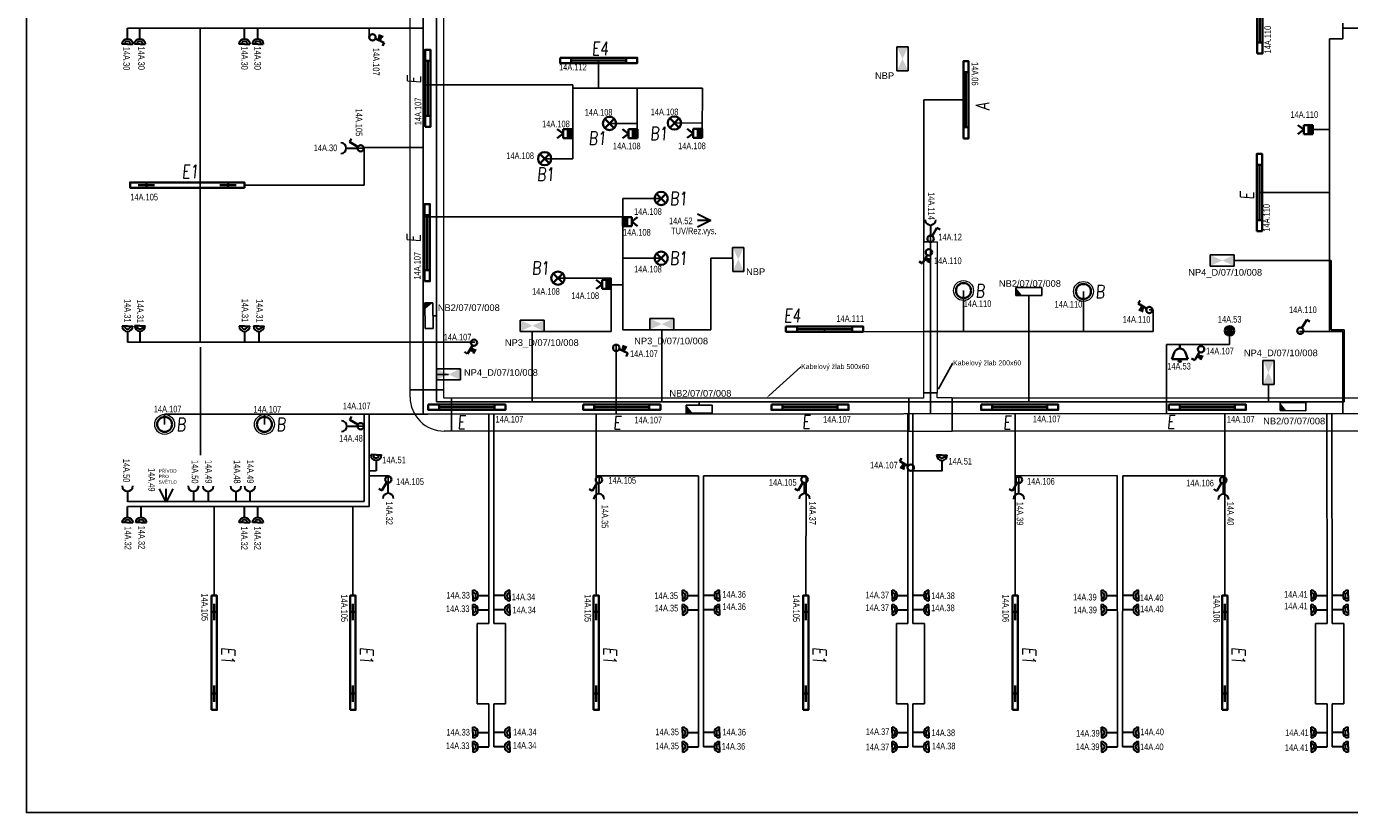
# Model space of a CAD drawing. Header units: millimetres. Extents: x 373037 to 693665, y 214892 to 273272.
# Tile 37 of 56: x 561037 to 580927, y 249592 to 261419. Entities that reach past the tile are written whole.
import ezdxf
from ezdxf import colors
from ezdxf.entities.mleader import LeaderData, LeaderLine
from ezdxf.enums import TextEntityAlignment as Align
from ezdxf.math import Vec2, Vec3

# ---------------------------------------------------------------- set-up
doc = ezdxf.new("R2010")
doc.units = ezdxf.units.MM
doc.header["$LTSCALE"] = 100
doc.layers.get('0').update_dxf_attribs({"linetype": 'CONTINUOUS'})
for name, color, linetype, lineweight in [('2DE_OBL', 91, 'CONTINUOUS', 35), ('2DE_OBL_L1', 91, 'CONTINUOUS', 35), ('CP_DETAL', 33, 'CONTINUOUS', 18), ('E_KABELOVY ŽLAB', 36, 'CONTINUOUS', 25), ('E_NOUZOVÉ+PP OSVĚTLENÍ', 60, 'CONTINUOUS', 25), ('E_SVĚTLA POPIS', 130, 'CONTINUOUS', 30), ('E_VEDENÍ SILNOPROUD', 50, 'CONTINUOUS', 25), ('E_VEDENÍ_CBS', 214, 'CONTINUOUS', 25), ('E_VYPINACE', 170, 'CONTINUOUS', 35), ('E_ZÁSUVKY POPIS', 111, 'CONTINUOUS', 30), ('E_ZÁSUVKY-DVOJITE', 7, 'CONTINUOUS', 30), ('E_ZÁSUVKY.OST.+VYVODY', 11, 'CONTINUOUS', 30), ('E_ŽLABY', 40, 'CONTINUOUS', 15), ('U1 LIGHTING', 10, 'CONTINUOUS', 35)]:
    doc.layers.add(name, color=color, linetype=linetype, lineweight=lineweight)
for name, color, linetype in [('BEZPECNOSTNE SVETLA', 80, 'CONTINUOUS'), ('E_RÁM', 253, 'CONTINUOUS'), ('GC3_MEP_E_LV_SECURITY LIGHT', 80, 'CONTINUOUS'), ('PIKTOGRAMY', 210, 'CONTINUOUS'), ('PRIPOJKA 230V', 1, 'CONTINUOUS'), ('ŽLAB', 7, 'CONTINUOUS')]:
    doc.layers.add(name, color=color, linetype=linetype)
doc.styles.add('ARIAL', font='arial.ttf')
doc.styles.add('CP_ATTR', font='ROMANS.SHX')
doc.styles.add('CS-ROMANS', font='romans.shx', dxfattribs={"width": 0.75, "oblique": 5})
doc.styles.get("Standard").update_dxf_attribs({"font": 'arial.ttf'})
doc.styles.add('V+P_01_B3_E_FP_001$0$BLOCK', font='romans.shx', dxfattribs={"width": 0.8})

# ---------------------------------------------------------------- blocks, each defined once
blk = doc.blocks.new('zasuvka_jednoducha')
at = {"color": 1, "lineweight": 30}
blk.add_line((19281, 12983), (19281, 13143), dxfattribs=at)
blk.add_arc((19281, 12903), 80, 0, 180, dxfattribs=at)
blk = doc.blocks.new('A$C3423193F')
at = {"color": 1, "linetype": 'ByBlock'}
for p, q in [((80, 240), (0, 240)), ((80, 240), (160, 240)), ((80, 160), (80, 0))]:
    blk.add_line(p, q, dxfattribs=at)
for radius in [80, 45.2]:
    blk.add_arc((80, 240), radius, 180, 0, dxfattribs=at)
blk = doc.blocks.new('*U28', base_point=(57391, -22719))
at = {"lineweight": 30, "ltscale": 0.1}
for p, q in [((57291, -22519), (57391, -22719)), ((57391, -22719), (57391, -22519)), ((57391, -22719), (57491, -22519))]:
    blk.add_line(p, q, dxfattribs=at)
blk = doc.blocks.new('pripojka 230V')
at = {"layer": 'PRIPOJKA 230V', "color": 1, "xscale": -1}
blk.add_blockref('*U28', (0, -2, -40), dxfattribs=at)
blk = doc.blocks.new('*U30')
at = {"color": 0, "linetype": 'ByBlock'}
for p, q in [((24, 249.57), (96, 374.28)), ((96, 374.28), (143.56, 346.82))]:
    blk.add_line(p, q, dxfattribs=at)
blk.add_circle((0, 208), 48, dxfattribs=at)
blk = doc.blocks.new('prepinas-svetel-jednoduchy')
at = {"layer": 'E_VYPINACE', "rotation": 89.99999999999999}
blk.add_blockref('*U30', (208, 2), dxfattribs=at)
blk = doc.blocks.new('E')
at = {"layer": 'U1 LIGHTING', "style": 'CS-ROMANS', "oblique": 5, "width": 0.75}
blk.add_text('E', height=200, dxfattribs=at).set_placement((229480, 21709))
blk = doc.blocks.new('*U24')
at = {"color": 0, "linetype": 'ByBlock'}
for p, q in [((24, 249.57), (96, 374.28)), ((96, 374.28), (143.56, 346.82))]:
    blk.add_line(p, q, dxfattribs=at)
blk.add_circle((0, 208), 48, dxfattribs=at)
blk = doc.blocks.new('tlacitko_prepinac_svetla')
at = {"layer": 'E_VYPINACE'}
for points in [[(16875, 8774), (16940, 8744)], [(16888, 8798), (16951, 8769)], [(16930, 8722), (16960, 8787)]]:
    blk.add_lwpolyline(points, dxfattribs=at)
at = {"layer": 'E_VYPINACE', "rotation": 180}
blk.add_blockref('*U24', (16937, 9090), dxfattribs=at)
blk = doc.blocks.new('*U32', base_point=(28429, 5840))
at = {"linetype": 'ByBlock'}
blk.add_hatch(color=0, dxfattribs=at).paths.add_polyline_path([(28362, 5840), (28497, 5840), (28497, 5772), (28362, 5772)])
at = {"color": 0, "linetype": 'ByBlock'}
for p, q in [((28429, 5907), (28362, 5997)), ((28429, 5907), (28497, 5997)), ((28362, 5907), (28497, 5907)), ((28362, 5772), (28362, 5907)), ((28362, 5840), (28497, 5840)), ((28497, 5772), (28362, 5772)), ((28497, 5907), (28497, 5772))]:
    blk.add_line(p, q, dxfattribs=at)
blk = doc.blocks.new('pohybove-cidlo-svetla')
at = {"layer": 'E_VYPINACE', "rotation": 180}
blk.add_blockref('*U32', (-1, 30), dxfattribs=at)
blk = doc.blocks.new('*U70')
for p, q in [((0, -250), (0, 250)), ((0, 250), (110, 250)), ((120, 260), (120, 370)), ((120, 370), (620, 370)), ((620, 370), (620, 260)), ((110, -250), (0, -250))]:
    blk.add_line(p, q)
for radius in [510, 10]:
    blk.add_arc((110, 260), radius, 270, 0)
at = {"style": 'CP_ATTR', "flags": 9}
for tag in ['NAME', 'PRODUCER', 'PRODUCT-TYPE', 'ARTICLE', 'FLOW', 'NUMBER', 'SYSTEM', 'FORM', 'SIZE', 'OTHER']:
    blk.add_attdef(tag, (0, 0), '', height=0.0001, dxfattribs=at)
blk = doc.blocks.new('*U71')
for p, q in [((0, -250), (0, 250)), ((0, 250), (10960, 250)), ((10960, 250), (10960, -250)), ((10960, -250), (0, -250))]:
    blk.add_line(p, q)
at = {"style": 'CP_ATTR', "flags": 9}
for tag in ['NAME', 'PRODUCER', 'PRODUCT-TYPE', 'ARTICLE', 'FLOW', 'NUMBER', 'SYSTEM', 'FORM', 'SIZE', 'OTHER']:
    blk.add_attdef(tag, (0, 0), '', height=0.0001, dxfattribs=at)
blk = doc.blocks.new('*U72')
for p, q in [((0, -250), (0, 250)), ((0, 250), (0, 250)), ((0, 250), (225, 250)), ((225, 325), (225, 325)), ((225, 325), (425, 325)), ((225, 250), (225, 325)), ((425, 325), (425, 325)), ((425, 250), (425, 325)), ((650, 250), (425, 250)), ((650, 250), (650, 250)), ((650, 250), (650, -250)), ((0, -250), (0, -250)), ((0, -250), (650, -250)), ((650, -250), (650, -250))]:
    blk.add_line(p, q)
at = {"style": 'CP_ATTR', "flags": 9}
for tag in ['NAME', 'PRODUCER', 'PRODUCT-TYPE', 'ARTICLE', 'FLOW', 'NUMBER', 'SYSTEM', 'FORM', 'SIZE', 'OTHER']:
    blk.add_attdef(tag, (0, 0), '', height=0.0001, dxfattribs=at)
blk = doc.blocks.new('*U73')
for p, q in [((0, -100), (0, 100)), ((0, 100), (2275, 100)), ((2275, 100), (2275, -100)), ((2275, -100), (0, -100))]:
    blk.add_line(p, q)
at = {"style": 'CP_ATTR', "flags": 9}
for tag in ['NAME', 'PRODUCER', 'PRODUCT-TYPE', 'ARTICLE', 'FLOW', 'NUMBER', 'SYSTEM', 'FORM', 'SIZE', 'OTHER']:
    blk.add_attdef(tag, (0, 0), '', height=0.0001, dxfattribs=at)
blk = doc.blocks.new('2DELLI009_CZ')
for p, q in [((-0.5, 0.1), (-0.5, -0.1)), ((-0.5, 0), (0.5, 0)), ((0.5, 0.1), (0.5, -0.1))]:
    blk.add_line(p, q)
blk.add_lwpolyline([(-0.7, 0.2), (0.7, 0.2), (0.7, -0.2), (-0.7, -0.2)], close=True)
at = {"linetype": 'ByBlock', "style": 'CP_ATTR', "flags": 9}
for tag, p in [('NAME', (-0.092, -0.018)), ('GROUP', (-0.092, -0.018)), ('NUMBER', (-0.092, -0.018)), ('PRODUCER', (-0.092, -0.018)), ('ARTICLE', (-0.092, -0.018)), ('CHARACTER', (-0.092, -0.018)), ('VOLTAGE', (-0.092, -0.019)), ('WEIGHT', (-0.092, -0.018)), ('OTHER', (-0.092, -0.018)), ('PRODUCT-TYPE', (-0.092, -0.019)), ('ORDER-NO', (-0.092, -0.019)), ('POWER', (-0.092, -0.019))]:
    blk.add_attdef(tag, text='', height=0.00005, dxfattribs=at).set_placement(p, align=Align.MIDDLE_LEFT)
blk = doc.blocks.new('*U38')
at = {"layer": 'GC3_MEP_E_LV_SECURITY LIGHT', "linetype": 'ByBlock'}
for p, q in [((-121, 195), (-119, -195)), ((-1, 195), (-121, 195)), ((1, -195), (-1, 195)), ((-119, -195), (1, -195))]:
    blk.add_line(p, q, dxfattribs=at)
at = {"layer": 'GC3_MEP_E_LV_SECURITY LIGHT'}
blk.add_solid([(-1, 195), (-121, 195), (-120, 98)], dxfattribs=at)
at = {"layer": 'BEZPECNOSTNE SVETLA', "style": 'ARIAL'}
blk.add_attdef('BEZ.SV', (52, -54), '', height=100, dxfattribs=at)
blk = doc.blocks.new('*U37')
at = {"layer": 'GC3_MEP_E_LV_SECURITY LIGHT', "linetype": 'ByBlock'}
for p, q in [((135, 59), (-255, 61)), ((-255, 61), (-255, -59)), ((135, -61), (135, 59)), ((-255, -59), (135, -61))]:
    blk.add_line(p, q, dxfattribs=at)
at = {"layer": 'GC3_MEP_E_LV_SECURITY LIGHT'}
blk.add_solid([(-255, 61), (-255, -59), (-158, -60)], dxfattribs=at)
at = {"layer": 'BEZPECNOSTNE SVETLA', "style": 'ARIAL'}
blk.add_attdef('BEZ.SV', (52, -54), '', height=100, dxfattribs=at)
blk = doc.blocks.new('V+P_01_B3_E_FP_001$0$E-LI-35')
at = {"layer": 'E_NOUZOVÉ+PP OSVĚTLENÍ', "linetype": 'ByBlock'}
for p, q in [((-10.9, -1.9), (10.9, -1.9)), ((-10.9, -12.1), (-10.9, -1.9)), ((10.9, -1.9), (10.9, -12.1)), ((-10.9, -12.1), (10.9, -12.1))]:
    blk.add_line(p, q, dxfattribs=at)
at = {"layer": 'E_NOUZOVÉ+PP OSVĚTLENÍ'}
blk.add_solid([(-10.9, -12.1), (-10.9, -1.9), (10.9, -1.9), (10.9, -12.1)], dxfattribs=at)
at = {"layer": 'E_NOUZOVÉ+PP OSVĚTLENÍ', "style": 'V+P_01_B3_E_FP_001$0$BLOCK', "width": 0.8, "flags": 8}
for tag, p in [('DIVERS.1', (-17.9, -2.1)), ('DIVERS.2', (-16.4, -12))]:
    blk.add_attdef(tag, text='', height=7.25, dxfattribs=at).set_placement(p, align=Align.RIGHT)
at = {"layer": 'E_NOUZOVÉ+PP OSVĚTLENÍ', "style": 'V+P_01_B3_E_FP_001$0$BLOCK', "width": 0.8}
for tag, p, height, flags in [('BLOCKNAME', (-6.8, -1.4), 2.54, 3), ('LEISTUNG', (13.3, -12), 7.25, 8)]:
    blk.add_attdef(tag, p, '', height=height, dxfattribs=dict(at, flags=flags))
blk.add_attdef('STROMKREIS', text='', height=7.25, dxfattribs=at).set_placement((-11.8, -23.8), align=Align.BOTTOM_CENTER)
blk = doc.blocks.new('*U42')
at = {"layer": 'GC3_MEP_E_LV_SECURITY LIGHT', "xscale": 16.54563019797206, "yscale": 16.54563022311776, "zscale": 16.54563022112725, "rotation": 270.0000000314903}
blk.add_blockref('V+P_01_B3_E_FP_001$0$E-LI-35', (116, 0), dxfattribs=at)
at = {"layer": 'PIKTOGRAMY', "style": 'ARIAL'}
blk.add_attdef('PIKTOGRAM', (162, -40), '', height=100, dxfattribs=at)
blk = doc.blocks.new('*U43')
at = {"layer": 'GC3_MEP_E_LV_SECURITY LIGHT', "xscale": 16.54563019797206, "yscale": 16.54563022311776, "zscale": 16.54563022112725}
blk.add_blockref('V+P_01_B3_E_FP_001$0$E-LI-35', (0, 116), dxfattribs=at)
at = {"layer": 'PIKTOGRAMY', "style": 'ARIAL'}
blk.add_attdef('PIKTOGRAM', (162, -40), '', height=100, dxfattribs=at)
blk = doc.blocks.new('*U44')
at = {"layer": 'GC3_MEP_E_LV_SECURITY LIGHT', "xscale": 16.54563019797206, "yscale": 16.54563022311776, "zscale": 16.54563022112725, "rotation": 270.2193183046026}
blk.add_blockref('V+P_01_B3_E_FP_001$0$E-LI-35', (116, 0), dxfattribs=at)
at = {"layer": 'PIKTOGRAMY', "style": 'ARIAL'}
blk.add_attdef('PIKTOGRAM', (162, -40), '', height=100, dxfattribs=at)
blk = doc.blocks.new('2DELLI018_CZ')
for p, q in [((-0.6, 0), (-0.4, 0)), ((-0.5, 0.1), (-0.5, -0.1)), ((0.4, 0), (0.6, 0)), ((0.5, 0.1), (0.5, -0.1))]:
    blk.add_line(p, q)
blk.add_lwpolyline([(-0.7, 0.2), (0.7, 0.2), (0.7, -0.2), (-0.7, -0.2)], close=True)
at = {"linetype": 'ByBlock', "style": 'CP_ATTR', "flags": 9}
for tag, p in [('NAME', (-0.092, -0.018)), ('GROUP', (-0.092, -0.018)), ('NUMBER', (-0.092, -0.018)), ('PRODUCER', (-0.092, -0.018)), ('ARTICLE', (-0.092, -0.018)), ('CHARACTER', (-0.092, -0.018)), ('VOLTAGE', (-0.092, -0.019)), ('WEIGHT', (-0.092, -0.018)), ('OTHER', (-0.092, -0.018)), ('PRODUCT-TYPE', (-0.092, -0.019)), ('ORDER-NO', (-0.092, -0.019)), ('POWER', (-0.092, -0.019))]:
    blk.add_attdef(tag, text='', height=0.00005, dxfattribs=at).set_placement(p, align=Align.MIDDLE_LEFT)
blk = doc.blocks.new('E1')
at = {"layer": 'U1 LIGHTING', "style": 'CS-ROMANS', "oblique": 5, "width": 0.75}
blk.add_text('E1', height=200, dxfattribs=at).set_placement((229480, 21709))
blk = doc.blocks.new('2DELPH010_CZ')
blk.add_ellipse((0, 0), major_axis=(-0.053, 0.053), ratio=1, start_param=3.926991, end_param=10.210176)
at = {"layer": 'CP_DETAL'}
blk.add_ellipse((0, 0), major_axis=(-0.0707, 0.0707), ratio=1, start_param=3.926991, end_param=10.210176, dxfattribs=at)
at = {"linetype": 'ByBlock', "style": 'CP_ATTR', "flags": 9}
for tag in ['NAME', 'GROUP', 'NUMBER', 'PRODUCER', 'ARTICLE', 'PRODUCT-TYPE', 'ORDER-NO', 'CHARACTER', 'POWER', 'VOLTAGE', 'WEIGHT', 'OTHER']:
    blk.add_attdef(tag, text='', height=0.00000005, dxfattribs=at).set_placement((0, 0), align=Align.MIDDLE_LEFT)
blk = doc.blocks.new('B')
at = {"layer": 'U1 LIGHTING', "style": 'CS-ROMANS', "oblique": 5, "width": 0.75}
blk.add_text('B', height=200, dxfattribs=at).set_placement((229480, 21709))
blk = doc.blocks.new('*U74')
for p, q in [((0, -250), (0, 250)), ((0, 250), (6877, 250)), ((6877, 250), (6877, -250)), ((6877, -250), (0, -250))]:
    blk.add_line(p, q)
at = {"style": 'CP_ATTR', "flags": 9}
for tag in ['NAME', 'PRODUCER', 'PRODUCT-TYPE', 'ARTICLE', 'FLOW', 'NUMBER', 'SYSTEM', 'FORM', 'SIZE', 'OTHER']:
    blk.add_attdef(tag, (0, 0), '', height=0.0001, dxfattribs=at)
blk = doc.blocks.new('*U75')
for p, q in [((0, -250), (0, 250)), ((0, 250), (7512.5, 250)), ((7512.5, 250), (7512.5, -250)), ((7512.5, -250), (0, -250))]:
    blk.add_line(p, q)
at = {"style": 'CP_ATTR', "flags": 9}
for tag in ['NAME', 'PRODUCER', 'PRODUCT-TYPE', 'ARTICLE', 'FLOW', 'NUMBER', 'SYSTEM', 'FORM', 'SIZE', 'OTHER']:
    blk.add_attdef(tag, (0, 0), '', height=0.0001, dxfattribs=at)
blk = doc.blocks.new('E4')
at = {"layer": 'U1 LIGHTING', "style": 'CS-ROMANS', "oblique": 5, "width": 0.75}
blk.add_text('E4', height=200, dxfattribs=at).set_placement((229480, 21709))
blk = doc.blocks.new('2DELLI_01_CZ')
for p, q in [((-0.354, 0.354), (0.354, -0.354)), ((-0.354, -0.354), (0.354, 0.354))]:
    blk.add_line(p, q)
blk.add_circle((0, 0), 0.5)
at = {"linetype": 'ByBlock', "style": 'CP_ATTR', "flags": 9}
for tag, p in [('NAME', (-0.092, -0.018)), ('GROUP', (-0.092, -0.018)), ('NUMBER', (-0.092, -0.018)), ('PRODUCER', (-0.092, -0.018)), ('ARTICLE', (-0.092, -0.018)), ('CHARACTER', (-0.092, -0.018)), ('VOLTAGE', (-0.092, -0.019)), ('WEIGHT', (-0.092, -0.018)), ('OTHER', (-0.092, -0.018)), ('PRODUCT-TYPE', (-0.092, -0.019)), ('ORDER-NO', (-0.092, -0.019)), ('POWER', (-0.092, -0.019))]:
    blk.add_attdef(tag, text='', height=0.00005, dxfattribs=at).set_placement(p, align=Align.MIDDLE_LEFT)
blk = doc.blocks.new('B1')
at = {"layer": 'U1 LIGHTING', "style": 'CS-ROMANS', "oblique": 5, "width": 0.75}
blk.add_text('B1', height=200, dxfattribs=at).set_placement((229480, 21709))
blk = doc.blocks.new('CPEL_3386')
blk.add_hatch(color=256).paths.add_polyline_path([(-0.2, 0, 1), (0.2, 0, 1)])
for radius in [0.35, 0.2]:
    blk.add_circle((0, 0), radius)
at = {"linetype": 'ByBlock', "style": 'CP_ATTR', "flags": 9}
for tag, p in [('NAME', (-0.092, -0.018)), ('GROUP', (-0.092, -0.018)), ('NUMBER', (-0.092, -0.018)), ('PRODUCER', (-0.092, -0.018)), ('ARTICLE', (-0.092, -0.018)), ('CHARACTER', (-0.092, -0.018)), ('VOLTAGE', (-0.092, -0.019)), ('WEIGHT', (-0.092, -0.018)), ('OTHER', (-0.092, -0.018)), ('PRODUCT-TYPE', (-0.092, -0.019)), ('ORDER-NO', (-0.092, -0.019)), ('POWER', (-0.092, -0.019))]:
    blk.add_attdef(tag, text='', height=0.00005, dxfattribs=at).set_placement(p, align=Align.MIDDLE_LEFT)
blk = doc.blocks.new('CPEL_1003')
for p, q in [((0, 0), (0, -0.3)), ((-0.4, -0.55), (-0.6, -1.1)), ((0.4, -0.55), (0.6, -1.1)), ((-0.6, -1.1), (0.6, -1.1))]:
    blk.add_line(p, q)
blk.add_circle((0, -1.2), 0.1)
blk.add_arc((0, -0.745), 0.445, 25.98923, 154.01077)
at = {"linetype": 'ByBlock', "style": 'CP_ATTR', "flags": 9}
for tag, p in [('NAME', (-0.092, -0.018)), ('GROUP', (-0.092, -0.018)), ('NUMBER', (-0.092, -0.018)), ('PRODUCER', (-0.092, -0.018)), ('ARTICLE', (-0.092, -0.018)), ('CHARACTER', (-0.092, -0.018)), ('VOLTAGE', (-0.092, -0.019)), ('WEIGHT', (-0.092, -0.018)), ('OTHER', (-0.092, -0.018)), ('PRODUCT-TYPE', (-0.092, -0.019)), ('ORDER-NO', (-0.092, -0.019)), ('POWER', (-0.092, -0.019))]:
    blk.add_attdef(tag, text='', height=0.00005, dxfattribs=at).set_placement(p, align=Align.MIDDLE_LEFT)
blk = doc.blocks.new('A')
at = {"layer": 'U1 LIGHTING', "style": 'CS-ROMANS', "oblique": 5, "width": 0.75}
blk.add_text('A', height=200, dxfattribs=at).set_placement((229480, 21709))

msp = doc.modelspace()

# ---------------------------------------------------------------- linework, layer by layer
for p, q in [((563647, 261395), (563647, 256670)), ((563651, 256595), (563651, 254970))]:
    msp.add_line(p, q)
at = {"layer": 'E_RÁM', "color": 252, "true_color": 0x939598}
msp.add_lwpolyline([(587617, 249592), (561037, 249592), (561037, 273272), (587617, 273272)], close=True, dxfattribs=at)
at = {"layer": 'E_VEDENÍ SILNOPROUD'}
for p, q in [((567001, 267380), (567001, 255583)), ((562556, 261395), (567001, 261395)), ((566189, 261395), (566189, 261256)), ((580827, 261470), (580827, 261395)), ((580827, 261395), (580827, 261232)), ((580827, 261395), (586097, 261395)), ((580827, 261232), (580627, 261232)), ((580627, 261232), (580627, 256832)), ((569638, 260908), (569638, 260492)), ((569252, 260542), (567001, 260542)), ((569252, 260492), (569252, 260542)), ((571202, 260492), (569252, 260492)), ((569252, 259430), (569252, 260492)), ((570220, 259805), (570220, 260492)), ((571196, 259809), (571202, 260492)), ((575161, 260316), (574527, 260316)), ((574527, 260316), (574527, 258182)), ((570777, 259967), (571197, 259963)), ((569802, 259960), (570220, 259960)), ((580376, 259868), (580627, 259868)), ((566006, 259587), (566114, 259587)), ((566114, 259032), (566114, 259596)), ((566114, 259596), (567001, 259596)), ((568827, 259430), (569252, 259430)), ((564314, 259032), (566114, 259032)), ((570578, 258832), (570002, 258832)), ((570002, 256857), (570002, 258832)), ((579572, 258921), (580627, 258921)), ((570002, 258557), (567001, 258557)), ((574527, 258182), (574627, 258178)), ((574627, 258178), (574628, 258273)), ((574627, 255590), (574627, 258182)), ((570578, 257932), (570002, 257932)), ((569027, 257632), (569827, 257632)), ((569827, 257532), (569827, 257632)), ((569827, 257532), (570002, 257532)), ((569827, 257532), (569827, 256832)), ((575124, 257446), (575121, 256832)), ((576927, 257432), (576927, 256832)), ((577977, 257154), (577917, 257154)), ((577977, 256832), (577977, 257154)), ((569827, 256832), (568641, 256832)), ((570002, 256857), (570586, 256857)), ((573035, 256866), (573035, 256826)), ((573035, 256826), (574527, 256832)), ((576927, 256832), (574527, 256832)), ((576927, 256832), (577977, 256832)), ((579122, 256632), (579122, 256840)), ((580177, 256832), (580627, 256832)), ((580627, 256832), (580827, 256832)), ((580827, 256832), (580827, 255594)), ((562556, 256670), (567776, 256670)), ((569902, 256632), (569903, 255587)), ((578177, 256632), (578177, 255592)), ((579122, 256632), (578177, 256632)), ((567069, 255585), (582464, 255595)), ((575902, 252857), (575900, 255591)), ((579052, 252857), (579050, 255593)), ((580589, 252435), (580587, 255594)), ((580664, 252435), (580662, 255594)), ((563114, 255432), (563114, 255585)), ((563114, 255585), (567069, 255585)), ((563114, 255432), (563114, 255432)), ((563114, 255432), (563114, 255432)), ((563114, 255432), (563114, 255432)), ((563114, 255432), (563114, 255432)), ((564614, 255585), (564614, 255432)), ((566114, 255405), (566014, 255405)), ((566114, 255585), (566114, 255405)), ((566114, 254270), (566114, 255405)), ((566189, 255585), (566189, 254643)), ((567989, 254657), (567989, 255586)), ((568064, 252435), (568062, 255586)), ((569602, 252857), (569601, 255587)), ((574289, 254657), (574289, 255590)), ((574364, 252435), (574362, 255590)), ((566293, 254732), (566189, 254732)), ((566189, 254195), (566189, 254657)), ((566189, 254657), (566473, 254657)), ((566475, 254555), (566473, 254657)), ((567989, 252435), (567989, 254657)), ((571139, 254657), (569601, 254657)), ((569644, 254549), (569644, 254657)), ((571139, 250582), (571139, 254657)), ((572759, 254657), (571214, 254657)), ((571214, 254657), (571214, 250582)), ((572752, 252857), (572759, 254657)), ((574289, 252435), (574289, 254657)), ((574799, 254732), (574363, 254732)), ((577433, 254661), (575903, 254657)), ((575956, 254549), (575956, 254657)), ((577439, 250581), (577433, 254661)), ((577514, 250582), (577519, 254657)), ((577519, 254657), (579051, 254657)), ((579031, 254544), (579031, 254657)), ((562556, 254270), (566114, 254270)), ((562556, 254195), (566189, 254195)), ((563860, 252857), (563860, 254195)), ((565944, 252857), (565944, 254195)), ((567814, 251230), (567814, 252435)), ((567814, 252435), (567989, 252435)), ((568239, 252435), (568064, 252435)), ((568239, 251230), (568239, 252435)), ((574114, 251230), (574114, 252435)), ((574114, 252435), (574289, 252435)), ((574539, 252435), (574364, 252435)), ((574539, 251230), (574539, 252435)), ((580414, 251230), (580414, 252435)), ((580414, 252435), (580589, 252435)), ((580840, 252435), (580664, 252435)), ((580840, 251230), (580840, 252435)), ((567989, 251230), (567814, 251230)), ((567989, 250582), (567989, 251230)), ((568064, 250582), (568064, 251230)), ((568064, 251230), (568239, 251230)), ((574289, 251230), (574114, 251230)), ((574289, 250582), (574289, 251230)), ((574364, 250582), (574364, 251230)), ((574364, 251230), (574539, 251230)), ((580589, 251230), (580414, 251230)), ((580589, 250582), (580589, 251230)), ((580664, 250582), (580664, 251230)), ((580664, 251230), (580840, 251230))]:
    msp.add_line(p, q, dxfattribs=at)
at = {"layer": 'E_VEDENÍ_CBS'}
for p, q in [((567199, 267157), (567199, 255774)), ((571323, 257932), (571654, 257933)), ((571327, 256857), (571323, 257932)), ((579193, 257898), (580527, 257898)), ((580527, 257898), (580652, 257898)), ((580627, 257898), (580627, 257898)), ((580652, 257898), (580652, 256856)), ((576104, 257372), (576104, 255774)), ((567149, 257068), (567199, 257068)), ((568641, 256832), (568641, 255774)), ((570586, 256857), (571327, 256857)), ((570586, 256857), (570586, 255774)), ((580652, 256856), (580848, 256856)), ((580848, 256856), (580848, 255774)), ((567380, 256185), (567199, 256185)), ((579707, 256033), (579707, 255774)), ((567199, 255774), (579707, 255774)), ((571150, 255722), (571150, 255774)), ((579707, 255774), (580848, 255774)), ((580078, 255759), (580078, 255774))]:
    msp.add_line(p, q, dxfattribs=at)

# ---------------------------------------------------------------- block references
msp.add_blockref('E1', (333892, 237430))
at = {"rotation": 270}
for p in [(542258, 481559), (544342, 481559), (548000, 481559), (551150, 481559), (554300, 481559), (557450, 481559)]:
    msp.add_blockref('E1', p, dxfattribs=at)
at = {"layer": '2DE_OBL'}
for name, p, xscale, yscale, zscale in [('2DELLI_01_CZ', (569802, 259960), 200, 200, 100), ('2DELLI_01_CZ', (570777, 259967), 200, 200, 100), ('2DELLI_01_CZ', (568827, 259430), 200, 200, 100), ('2DELLI_01_CZ', (570578, 258832), 200, 200, 100), ('2DELLI_01_CZ', (570578, 257932), 200, 200, 100), ('2DELLI_01_CZ', (569027, 257632), 200, 200, 100), ('2DELPH010_CZ', (575124, 257446), 1500, 1500, 252.5252525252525), ('2DELPH010_CZ', (576927, 257432), 1500, 1500, 252.5252525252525), ('2DELPH010_CZ', (563114, 255432), 1500, 1500, 252.5252525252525), ('2DELPH010_CZ', (564614, 255432), 1500, 1500, 252.5252525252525)]:
    msp.add_blockref(name, p, dxfattribs=dict(at, xscale=xscale, yscale=yscale, zscale=zscale))
at = {"layer": '2DE_OBL', "xscale": 1228.571428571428, "yscale": 200, "zscale": 1000}
for p, rotation in [((563454, 259032), 180), ((563860, 251997), 89.99999999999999), ((565944, 251997), 89.99999999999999), ((569602, 251997), 89.99999999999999), ((572752, 251997), 89.99999999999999), ((575902, 251997), 89.99999999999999), ((579052, 251997), 89.99999999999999)]:
    msp.add_blockref('2DELLI018_CZ', p, dxfattribs=dict(at, rotation=rotation))
at = {"layer": '2DE_OBL_L1', "xscale": 828.5714285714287, "yscale": 200, "zscale": 1000, "rotation": 90}
for p in [(579577, 261591), (567070, 260489), (575161, 260316), (579572, 258921), (567061, 258166)]:
    msp.add_blockref('2DELLI009_CZ', p, dxfattribs=at)
at = {"layer": '2DE_OBL_L1', "xscale": 828.5714285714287, "yscale": 200, "zscale": 1000}
for p in [(569638, 260908), (573035, 256866), (567657, 255690), (569986, 255690), (572816, 255691), (575967, 255690), (578789, 255691)]:
    msp.add_blockref('2DELLI009_CZ', p, dxfattribs=at)
at = {"layer": 'E_NOUZOVÉ+PP OSVĚTLENÍ'}
ref = msp.add_blockref('*U44', (574206, 260932), dxfattribs=at)
ref.add_attrib('PIKTOGRAM', 'NBP', (573793, 260629), dxfattribs={"height": 100, "style": 'ARIAL'})
ref = msp.add_blockref('*U44', (571738, 257915), dxfattribs=at)
ref.add_attrib('PIKTOGRAM', 'NBP', (571855, 257680), dxfattribs={"height": 100, "style": 'ARIAL'})
ref = msp.add_blockref('*U43', (579013, 257898), dxfattribs=at)
ref.add_attrib('PIKTOGRAM', 'NP4_D/07/10/008', (578502, 257670), dxfattribs={"height": 100, "style": 'ARIAL'})
ref = msp.add_blockref('*U37', (576164, 257432), dxfattribs=at)
ref.add_attrib('BEZ.SV', 'NB2/07/07/008', (575656, 257502), dxfattribs={"layer": 'BEZPECNOSTNE SVETLA', "height": 100, "style": 'ARIAL'})
ref = msp.add_blockref('*U38', (567149, 257068), dxfattribs=at)
ref.add_attrib('BEZ.SV', 'NB2/07/07/008', (567220, 257138), dxfattribs={"layer": 'BEZPECNOSTNE SVETLA', "height": 100, "style": 'ARIAL'})
ref = msp.add_blockref('*U43', (568641, 256916), dxfattribs=at)
ref.add_attrib('PIKTOGRAM', 'NP3_D/07/10/008', (568229, 256613), dxfattribs={"height": 100, "style": 'ARIAL'})
ref = msp.add_blockref('*U43', (570586, 256941), dxfattribs=at)
ref.add_attrib('PIKTOGRAM', 'NP3_D/07/10/008', (570173, 256638), dxfattribs={"height": 100, "style": 'ARIAL'})
ref = msp.add_blockref('*U42', (579707, 256213), dxfattribs=at)
ref.add_attrib('PIKTOGRAM', 'NP4_D/07/10/008', (579339, 256458), dxfattribs={"height": 100, "style": 'ARIAL'})
ref = msp.add_blockref('*U43', (567380, 256185), dxfattribs=at)
ref.add_attrib('PIKTOGRAM', 'NP4_D/07/10/008', (567614, 256163), dxfattribs={"height": 100, "style": 'ARIAL'})
ref = msp.add_blockref('*U37', (571210, 255662), dxfattribs=at)
ref.add_attrib('BEZ.SV', 'NB2/07/07/008', (570702, 255850), dxfattribs={"layer": 'BEZPECNOSTNE SVETLA', "height": 100, "style": 'ARIAL'})
ref = msp.add_blockref('*U37', (580137, 255699), dxfattribs=at)
ref.add_attrib('BEZ.SV', 'NB2/07/07/008', (579629, 255433), dxfattribs={"layer": 'BEZPECNOSTNE SVETLA', "height": 100, "style": 'ARIAL'})
at = {"layer": 'E_VEDENÍ_CBS', "rotation": 90}
msp.add_blockref('A', (597218, 30680), dxfattribs=at)
at = {"layer": 'E_VYPINACE'}
for p, rotation in [((580185, 256841), 270), ((566478, 254603), 89.99999999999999), ((569644, 254598), 89.99999999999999), ((572735, 254602), 89.99999999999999), ((575958, 254598), 89.99999999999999), ((579030, 254594), 89.99999999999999)]:
    msp.add_blockref('prepinas-svetel-jednoduchy', p, dxfattribs=dict(at, rotation=rotation))
at = {"layer": 'E_VYPINACE', "xscale": 200, "yscale": 200, "zscale": 200}
for name, p in [('CPEL_3386', (579122, 256840)), ('CPEL_1003', (578377, 256632))]:
    msp.add_blockref(name, p, dxfattribs=at)
at = {"layer": 'E_VYPINACE'}
msp.add_blockref('tlacitko_prepinac_svetla', (561758, 247681), dxfattribs=at)
at = {"layer": 'E_ZÁSUVKY-DVOJITE', "xscale": -1, "rotation": 180}
for p in [(562476, 261395), (562661, 261395), (564234, 261395), (564436, 261395), (562476, 254195), (562679, 254195), (564234, 254195), (564435, 254195)]:
    msp.add_blockref('A$C3423193F', p, dxfattribs=at)
at = {"layer": 'E_ZÁSUVKY-DVOJITE'}
for p in [(562476, 256670), (562663, 256674), (564234, 256670), (564451, 256670), (566213, 254732), (574719, 254730)]:
    msp.add_blockref('A$C3423193F', p, dxfattribs=at)
for p, rotation in [((567989, 252777), 89.99999999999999), ((568064, 252937), 270), ((571139, 252777), 89.99999999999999), ((571214, 252937), 270), ((574289, 252777), 89.99999999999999), ((574364, 252937), 270), ((577439, 252777), 89.99999999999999), ((577514, 252937), 270), ((580589, 252777), 89.99999999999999), ((580664, 252937), 270), ((567989, 252563), 89.99999999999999), ((568064, 252723), 270), ((571139, 252563), 89.99999999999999), ((571214, 252723), 270), ((574289, 252563), 89.99999999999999), ((574364, 252723), 270), ((577439, 252563), 89.99999999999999), ((577514, 252723), 270), ((580589, 252563), 89.99999999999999), ((580664, 252723), 270), ((567989, 250716), 89.99999999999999), ((568064, 250876), 270), ((571139, 250716), 89.99999999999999), ((571214, 250876), 270), ((574289, 250716), 89.99999999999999), ((574364, 250876), 270), ((577439, 250715), 89.99999999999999), ((577514, 250876), 270), ((580589, 250716), 89.99999999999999), ((580664, 250876), 270), ((567989, 250502), 89.99999999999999), ((568064, 250662), 270), ((571139, 250502), 89.99999999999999), ((571214, 250662), 270), ((574289, 250502), 89.99999999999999), ((574360, 250662), 270), ((577439, 250501), 89.99999999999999), ((577514, 250662), 270), ((580589, 250502), 89.99999999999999), ((580664, 250662), 270)]:
    msp.add_blockref('A$C3423193F', p, dxfattribs=dict(at, rotation=rotation))
at = {"layer": 'E_ZÁSUVKY.OST.+VYVODY', "color": 1}
for name, p, rotation in [('tlacitko_prepinac_svetla', (576562, 245158), 94.99999999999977), ('zasuvka_jednoducha', (552862, 278869), 270), ('zasuvka_jednoducha', (593909, 271415), 180), ('tlacitko_prepinac_svetla', (569035, 274090), 270), ('tlacitko_prepinac_svetla', (580227, 240485), 94.99999999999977), ('zasuvka_jednoducha', (552871, 274686), 270), ('tlacitko_prepinac_svetla', (565449, 271718), 270), ('zasuvka_jednoducha', (581837, 267409), 180), ('zasuvka_jednoducha', (582827, 267409), 180), ('zasuvka_jednoducha', (583049, 267408), 180), ('zasuvka_jednoducha', (583465, 267408), 180), ('zasuvka_jednoducha', (583676, 267407), 180)]:
    msp.add_blockref(name, p, dxfattribs=dict(at, rotation=rotation))
at = {"layer": 'E_ZÁSUVKY.OST.+VYVODY', "rotation": 89.99999999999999}
msp.add_blockref('pripojka 230V', (571321, 258499), dxfattribs=at)
at = {"layer": 'E_ZÁSUVKY.OST.+VYVODY', "color": 1}
for name, p in [('tlacitko_prepinac_svetla', (557666, 249139)), ('tlacitko_prepinac_svetla', (550827, 247779)), ('zasuvka_jednoducha', (547194, 241412)), ('zasuvka_jednoducha', (550362, 241405)), ('zasuvka_jednoducha', (553452, 241408)), ('zasuvka_jednoducha', (556675, 241406)), ('zasuvka_jednoducha', (559749, 241400))]:
    msp.add_blockref(name, p, dxfattribs=at)
at = {"layer": 'E_ZÁSUVKY.OST.+VYVODY'}
msp.add_blockref('pripojka 230V', (563137, 254265), dxfattribs=at)
at = {"layer": 'E_ŽLABY'}
for name, p, rotation in [('*U71', (567055, 266912), 270), ('*U73', (574627, 255906), 90)]:
    msp.add_blockref(name, p, dxfattribs=dict(at, rotation=rotation))
for name, p in [('E4', (340054, 239277)), ('B1', (340006, 237930)), ('B1', (340931, 238000)), ('B1', (339229, 237386)), ('B1', (341228, 237023)), ('B1', (341228, 236123)), ('B1', (339153, 235976)), ('B', (345824, 235634)), ('B', (347627, 235620)), ('E4', (342944, 235260)), ('*U74', (567425, 255582)), ('*U75', (574952, 255581)), ('B', (333814, 233620)), ('B', (335314, 233620))]:
    msp.add_blockref(name, p, dxfattribs=at)
at = {"layer": 'E_ŽLABY', "zscale": 50, "rotation": 270}
msp.add_blockref('*U70', (567055, 255952), dxfattribs=at)
at = {"layer": 'E_ŽLABY', "zscale": 50}
msp.add_blockref('*U72', (574302, 255581), dxfattribs=at)
at = {"layer": 'U1 LIGHTING', "rotation": 90}
for p in [(588676, 31079), (601199, 29334), (588670, 28692)]:
    msp.add_blockref('E', p, dxfattribs=at)
at = {"layer": 'U1 LIGHTING'}
for p in [(338034, 233658), (340374, 233649), (343217, 233662), (346238, 233653), (348700, 233661)]:
    msp.add_blockref('E', p, dxfattribs=at)
at = {"layer": 'ŽLAB'}
for name, p, rotation in [('pohybove-cidlo-svetla', (569143, 259806), 270), ('pohybove-cidlo-svetla', (570123, 259804), 270), ('pohybove-cidlo-svetla', (571098, 259809), 270), ('pohybove-cidlo-svetla', (580278, 259867), 269.9999999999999), ('pohybove-cidlo-svetla', (570098, 258486), 89.99999999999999), ('prepinas-svetel-jednoduchy', (574626, 258225), 270), ('pohybove-cidlo-svetla', (569726, 257537), 270)]:
    msp.add_blockref(name, p, dxfattribs=dict(at, rotation=rotation))
for p in [(566061, 259584), (566062, 255403)]:
    msp.add_blockref('prepinas-svetel-jednoduchy', p, dxfattribs=at)

# ---------------------------------------------------------------- texts
at = {"layer": 'E_SVĚTLA POPIS', "width": 0.8}
for s, rotation, p in [('14A.110', 90, (579747, 261013)), ('14A.107', 270, (566244, 261096)), ('14A.06', 270, (575246, 260884)), ('14A.105', 270, (565987, 260183)), ('14A.107', 90, (566974, 259933)), ('14A.110', 90, (579728, 258332)), ('14A.107', 90, (566961, 257611)), ('14A.105', 270, (563668, 252890)), ('14A.105', 270, (565765, 252874)), ('14A.105', 270, (569426, 252876)), ('14A.105', 270, (572559, 252875)), ('14A.106', 270, (575709, 252873)), ('14A.106', 270, (578881, 252867))]:
    msp.add_text(s, height=100, rotation=rotation, dxfattribs=at).set_placement(p)
for s, p in [('14A.112', (569044, 260759)), ('14A.108', (569430, 260078)), ('14A.108', (570421, 260084)), ('14A.108', (568788, 259903)), ('14A.110', (580039, 260044)), ('14A.108', (569853, 259571)), ('14A.108', (570833, 259573)), ('14A.108', (568250, 259424)), ('14A.105', (562598, 258802)), ('14A.108', (570171, 258585)), ('14A.108', (570005, 258272)), ('14A.12', (574745, 258200)), ('14A.108', (570171, 257718)), ('14A.110', (574679, 257844)), ('14A.108', (568638, 257382)), ('14A.108', (569228, 257318)), ('14A.110', (575126, 257199)), ('14A.110', (576493, 257190)), ('14A.110', (580018, 257107)), ('14A.111', (573213, 256975)), ('14A.110', (577517, 256962)), ('14A.107', (567309, 256695)), ('14A.107', (578770, 256485)), ('14A.107', (570111, 256446)), ('14A.107', (562951, 255613)), ('14A.107', (564450, 255610)), ('14A.107', (565794, 255660)), ('14A.107', (568089, 255460)), ('14A.107', (570176, 255449)), ('14A.107', (573013, 255458)), ('14A.107', (576167, 255464)), ('14A.107', (579083, 255459)), ('14A.51', (566385, 254848)), ('14A.107', (573718, 254769)), ('14A.51', (574898, 254828)), ('14A.105', (569785, 254541)), ('14A.105', (572198, 254509)), ('14A.106', (576079, 254526)), ('14A.106', (578471, 254499))]:
    msp.add_text(s, height=100, dxfattribs=at).set_placement(p)
at = {"layer": 'E_ZÁSUVKY POPIS', "width": 0.8}
for s, p in [('14A.30', (562492, 261113)), ('14A.30', (562715, 261119)), ('14A.30', (564266, 261121)), ('14A.30', (564463, 261119)), ('14A.114', (574591, 258926)), ('14A.31', (562508, 257319)), ('14A.31', (562698, 257311)), ('14A.31', (564274, 257324)), ('14A.31', (564493, 257317)), ('14A.50', (562490, 254914)), ('14A.50', (563521, 254897)), ('14A.49', (563726, 254897)), ('14A.48', (564154, 254896)), ('14A.49', (564353, 254899)), ('14A.49', (562869, 254776)), ('14A.32', (566442, 254274)), ('14A.35', (569683, 254222)), ('14A.37', (572804, 254274)), ('14A.39', (575924, 254267)), ('14A.40', (579089, 254268)), ('14A.32', (562513, 253899)), ('14A.32', (562720, 253908)), ('14A.32', (564262, 253898)), ('14A.32', (564462, 253898))]:
    msp.add_text(s, height=100, rotation=270, dxfattribs=at).set_placement(p)
for s, p in [('14A.30', (565355, 259543)), ('14A.52', (570696, 258444)), ('TUV/Rez.vys.', (570728, 258294)), ('14A.53', (578948, 256964)), ('14A.53', (578187, 256258)), ('14A.48', (565739, 255174)), ('14A.105', (566595, 254522)), ('14A.33', (567349, 252812)), ('14A.34', (568332, 252787)), ('14A.35', (570477, 252805)), ('14A.36', (571498, 252825)), ('14A.37', (573650, 252814)), ('14A.38', (574639, 252804)), ('14A.39', (576771, 252783)), ('14A.40', (577776, 252775)), ('14A.41', (579942, 252825)), ('14A.33', (567343, 252608)), ('14A.34', (568343, 252590)), ('14A.35', (570481, 252618)), ('14A.36', (571498, 252640)), ('14A.37', (573650, 252625)), ('14A.38', (574637, 252622)), ('14A.39', (576775, 252591)), ('14A.40', (577778, 252607)), ('14A.41', (579944, 252649)), ('14A.33', (567349, 250751)), ('14A.34', (568352, 250752)), ('14A.35', (570491, 250756)), ('14A.36', (571499, 250752)), ('14A.37', (573655, 250760)), ('14A.38', (574643, 250742)), ('14A.39', (576816, 250735)), ('14A.40', (577782, 250756)), ('14A.41', (579959, 250744)), ('14A.33', (567343, 250547)), ('14A.34', (568349, 250553)), ('14A.35', (570491, 250545)), ('14A.36', (571488, 250538)), ('14A.37', (573653, 250529)), ('14A.38', (574649, 250544)), ('14A.39', (576813, 250532)), ('14A.40', (577777, 250531)), ('14A.41', (579955, 250520))]:
    msp.add_text(s, height=100, dxfattribs=at).set_placement(p)
at = {"layer": 'E_ZÁSUVKY POPIS', "insert": (563025, 254757), "char_height": 50, "attachment_point": 1}
msp.add_mtext_dynamic_manual_height_columns('PŘÍVOD PRO SVĚTLO', width=210, gutter_width=12.5, heights=[0], dxfattribs=at)

# ---------------------------------------------------------------- leaders
at = {"layer": 'E_KABELOVY ŽLAB'}
ml = msp.add_multileader_mtext('Standard', dxfattribs=at)
ml.set_content('Kabelový žlab 200x60', color=256, style='ARIAL')
ml.set_leader_properties()
ml.build(insert=Vec2(0, 0))
ml.multileader.update_dxf_attribs({"arrow_head_size": 50})
ctx = ml.context
ctx.base_point, ctx.char_height, ctx.arrow_head_size, ctx.plane_origin = Vec3(574965, 256346), 75, 50, Vec3(574709, 255917)
notes = []
notes.append((ctx, [(0, (1, 1, 0), (574957, 256346), (1, 0), 8, [(0, [(574721, 255926)], 0, [])])]))
ctx.mtext.insert, ctx.mtext.flow_direction = Vec3(574967, 256395), 5
ml = msp.add_multileader_mtext('Standard', dxfattribs=at)
ml.set_content('Kabelový žlab 500x60', color=256, style='ARIAL')
ml.set_leader_properties()
ml.build(insert=Vec2(0, 0))
ml.multileader.update_dxf_attribs({"arrow_head_size": 50})
ctx = ml.context
ctx.base_point, ctx.char_height, ctx.arrow_head_size, ctx.plane_origin = Vec3(572680, 256291), 75, 50, Vec3(572153, 255824)
notes.append((ctx, [(0, (1, 1, 0), (572672, 256291), (1, 0), 8, [(0, [(572165, 255834)], 0, [])])]))
ctx.mtext.insert, ctx.mtext.flow_direction = Vec3(572682, 256340), 5
for ctx, leaders in notes:
    for number, flags, end, landing, length, lines in leaders:
        leader = LeaderData()
        leader.index, (leader.has_last_leader_line, leader.has_dogleg_vector, leader.attachment_direction) = number, flags
        leader.last_leader_point, leader.dogleg_vector, leader.dogleg_length = Vec3(end), Vec3(landing), length
        for number, points, colour, breaks in lines:
            line = LeaderLine()
            line.index, line.vertices, line.color, line.breaks = number, Vec3.list(points), colors.encode_raw_color(colour), breaks
            leader.lines.append(line)
        ctx.leaders.append(leader)

doc.saveas('drawing.dxf')
